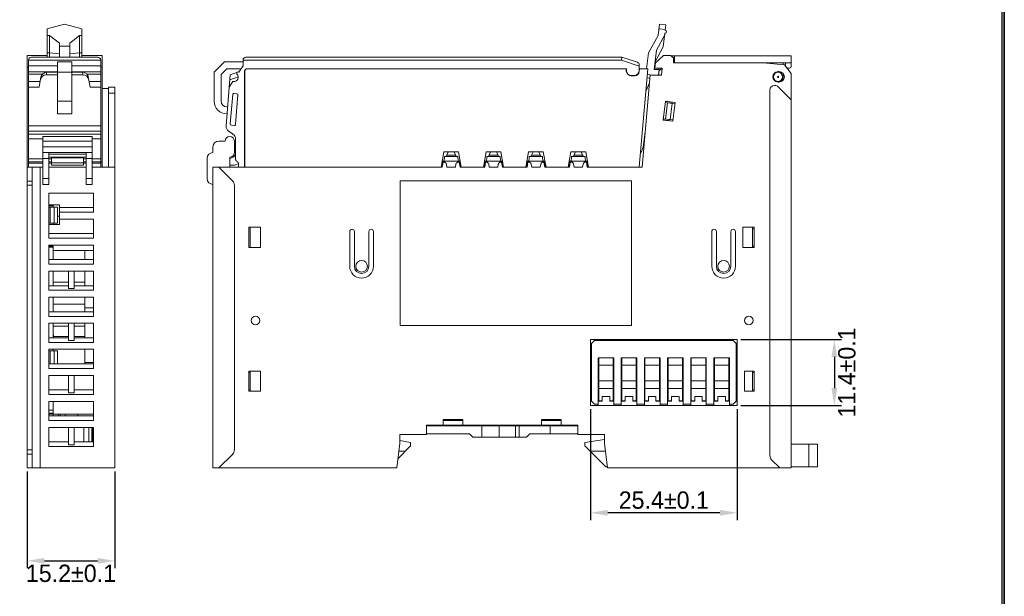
# Model space of a CAD drawing. Header units: inches. Extents: x 830 to 2908, y -1046 to 167.
# Tile 32 of 33: x 2734 to 2904, y -946 to -847. Entities that reach past the tile are written whole.
import ezdxf
from ezdxf.enums import TextEntityAlignment as Align

# ---------------------------------------------------------------- set-up
doc = ezdxf.new("R2010")
doc.units = ezdxf.units.IN
doc.header["$LTSCALE"] = 23.1
doc.header["$MEASUREMENT"] = 0
doc.header["$PDSIZE"] = -5
doc.layers.get('0').update_dxf_attribs({"lineweight": 18})
doc.layers.get('Defpoints').update_dxf_attribs({"lineweight": 18})
for name, color, linetype, lineweight in [('1_12_1_1', 7, 'Continuous', 18), ('1_13_1_1', 7, 'Continuous', 18), ('1_14_1_1', 7, 'Continuous', 18), ('1_15_1_1', 7, 'Continuous', 18), ('1_27', 7, 'Continuous', 18), ('1_41_1_1', 7, 'Continuous', 18), ('1_42_1_1', 7, 'Continuous', 18), ('1_43_1', 7, 'Continuous', 18), ('1_44_1_1', 7, 'Continuous', 18), ('1_4_1_3', 7, 'Continuous', 18), ('1_6', 7, 'Continuous', 18), ('细实线层', 7, 'Continuous', 18)]:
    doc.layers.add(name, color=color, linetype=linetype, lineweight=lineweight)
doc.styles.add('文字样式①', font='txt')
doc.styles.add('鸿蒙CAD', font='txt')
doc.dimstyles.new('标准样式（宋体）', dxfattribs={"dimtxt": 3, "dimasz": 3, "dimexe": 1.25, "dimexo": 0.625, "dimtad": 1, "dimtoh": 1, "dimdec": 8, "dimdsep": 46, "dimtxsty": '文字样式①', "dimcen": 0, "dimdle": 6, "dimadec": 0, "dimazin": 0, "dimtfac": 1, "dimtofl": 0, "dimtmove": 0, "dimatfit": 3, "dimfxl": 0, "dimtolj": 1, "dimarcsym": 0})

# ---------------------------------------------------------------- blocks, each defined once
blk = doc.blocks.new('*D20')
at = {"color": 0, "lineweight": -2}
for p, q in [((2832.21, -913.84), (2832.21, -933.01)), ((2857.61, -913.84), (2857.61, -933.01)), ((2854.61, -931.76), (2835.21, -931.76))]:
    blk.add_line(p, q, dxfattribs=at)
at = {"color": 0}
for points in [[(2835.21, -931.26), (2835.21, -932.26), (2832.21, -931.76)], [(2854.61, -932.26), (2854.61, -931.26), (2857.61, -931.76)]]:
    blk.add_solid(points, dxfattribs=at)
at = {"layer": 'Defpoints', "color": 0}
for p in [(2832.21, -913.21), (2857.61, -913.21), (2832.21, -931.76)]:
    blk.add_point(p, dxfattribs=at)
at = {"color": 0, "lineweight": 0, "insert": (2844.91, -929.59), "char_height": 3, "attachment_point": 5, "style": '鸿蒙CAD'}
blk.add_mtext('\\A1;25.4%%p0.1', dxfattribs=at)
blk = doc.blocks.new('*D23')
at = {"color": 0, "lineweight": -2}
for p, q in [((2858.24, -901.81), (2875.65, -901.81)), ((2874.4, -904.81), (2874.4, -910.21)), ((2858.24, -913.21), (2875.65, -913.21))]:
    blk.add_line(p, q, dxfattribs=at)
at = {"color": 0}
for points in [[(2874.9, -904.81), (2873.9, -904.81), (2874.4, -901.81)], [(2873.9, -910.21), (2874.9, -910.21), (2874.4, -913.21)]]:
    blk.add_solid(points, dxfattribs=at)
at = {"layer": 'Defpoints', "color": 0}
for p in [(2857.61, -901.81), (2857.61, -913.21), (2874.4, -913.21)]:
    blk.add_point(p, dxfattribs=at)
at = {"color": 0, "lineweight": 0, "insert": (2876.57, -907.51), "char_height": 3, "attachment_point": 5, "rotation": 90, "style": '鸿蒙CAD'}
blk.add_mtext('\\A1;11.4%%P0.1', dxfattribs=at)
blk = doc.blocks.new('*D51')
at = {"color": 0, "lineweight": -2}
for p, q in [((2734.81, -924.64), (2734.81, -941.32)), ((2750.01, -924.64), (2750.01, -941.32)), ((2737.81, -940.07), (2747.01, -940.07))]:
    blk.add_line(p, q, dxfattribs=at)
at = {"color": 0}
for points in [[(2737.81, -939.57), (2737.81, -940.57), (2734.81, -940.07)], [(2747.01, -940.57), (2747.01, -939.57), (2750.01, -940.07)]]:
    blk.add_solid(points, dxfattribs=at)
at = {"layer": 'Defpoints', "color": 0}
for p in [(2734.81, -924.01), (2750.01, -924.01), (2750.01, -940.07)]:
    blk.add_point(p, dxfattribs=at)
at = {"color": 0, "insert": (2742.41, -942.24), "char_height": 3, "attachment_point": 5, "style": '鸿蒙CAD'}
blk.add_mtext('\\A1;15.2%%P0.1', dxfattribs=at)
blk = doc.blocks.new('A3板框塑胶件')
at = {"layer": '细实线层'}
for p, q in [((2651.09, -673.38), (2651.09, -963.34)), ((2651.31, -673.15), (2651.31, -963.56)), ((2651.54, -672.93), (2651.54, -963.79))]:
    blk.add_line(p, q, dxfattribs=at)
at = {"layer": '细实线层', "style": '鸿蒙CAD'}
for tag, p in [('V1.0', (2234.95, -692.33)), ('张致远', (2524.51, -959.37)), ('张致远', (2541.55, -959.48)), ('夏鑫岩', (2557.1, -959.28)), ('夏鑫岩', (2573.61, -959.02))]:
    blk.add_attdef(tag, p, '', height=2.5, dxfattribs=at)
for tag, height, p in [('XXXE', 2.5, (2543.53, -937.42)), ('XXXC', 2.5, (2576.55, -937.42)), ('XXXA', 2.5, (2627.31, -937.42)), ('XXXG', 2.5, (2501.04, -944.42)), ('mm', 2.5, (2543.53, -944.42)), ('XXXD', 2.5, (2576.55, -944.42)), ('XXXB', 2.5, (2627.31, -944.42)), ('XXXK', 2, (2517.29, -945.44)), ('XXXM', 2.5, (2504.41, -961.3))]:
    blk.add_attdef(tag, text='', height=height, dxfattribs=at).set_placement(p, align=Align.CENTER)
blk.add_attdef('XXXJ', text='', height=2.5, dxfattribs=at).set_placement((2506.6, -950.4), align=Align.MIDDLE_RIGHT)

msp = doc.modelspace()

# ---------------------------------------------------------------- linework, layer by layer
at = {"color": 0, "linetype": 'Continuous', "lineweight": 0}
for p, q in [((2734.81, -924.01), (2734.81, -852.71)), ((2734.81, -852.71), (2738.31, -852.71)), ((2744.31, -852.71), (2747.81, -852.71)), ((2747.81, -872.01), (2747.81, -852.71)), ((2736.15, -853), (2737.15, -853)), ((2745.36, -853), (2746.89, -853)), ((2735.06, -854.72), (2734.81, -854.72)), ((2747.56, -854.72), (2747.81, -854.72)), ((2747.81, -858.41), (2748.91, -858.41)), ((2750.01, -858.21), (2748.91, -858.21)), ((2748.91, -872.01), (2748.91, -858.21)), ((2750.01, -859.21), (2748.91, -859.21)), ((2750.01, -858.21), (2750.01, -924.01)), ((2746.06, -866.71), (2737.56, -866.71)), ((2737.56, -875.01), (2737.56, -866.71)), ((2746.06, -867.51), (2737.56, -867.51)), ((2746.06, -875.01), (2746.06, -866.71)), ((2746.06, -868.51), (2737.56, -868.51)), ((2737.56, -869.51), (2746.06, -869.51)), ((2738.56, -875.01), (2738.56, -869.51)), ((2745.06, -869.8), (2738.56, -869.8)), ((2745.06, -875.01), (2745.06, -869.51)), ((2738.56, -870.51), (2737.56, -870.51)), ((2745.06, -870.31), (2738.56, -870.31)), ((2746.06, -870.51), (2745.06, -870.51)), ((2747.56, -871.16), (2747.81, -871.16)), ((2734.81, -872.01), (2737.56, -872.01)), ((2735.71, -872.01), (2735.71, -924.01)), ((2737.11, -872.01), (2737.11, -924.01)), ((2745.06, -872.01), (2738.56, -872.01)), ((2750.01, -872.01), (2746.06, -872.01)), ((2735.71, -874.42), (2734.81, -874.42)), ((2738.56, -874.01), (2737.56, -874.01)), ((2738.56, -875.01), (2737.56, -875.01)), ((2745.06, -874.01), (2746.06, -874.01)), ((2746.06, -875.01), (2745.06, -875.01)), ((2735.71, -875.13), (2734.81, -875.13)), ((2746.31, -876.51), (2738.61, -876.51)), ((2738.61, -884.31), (2738.61, -876.51)), ((2746.31, -876.51), (2746.31, -879.81)), ((2738.61, -878.51), (2740.41, -878.51)), ((2739.31, -878.71), (2738.61, -878.71)), ((2738.61, -878.91), (2740.11, -878.91)), ((2738.81, -878.91), (2738.81, -881.71)), ((2739.31, -878.91), (2739.31, -878.51)), ((2739.51, -878.91), (2739.51, -881.71)), ((2740.11, -878.91), (2740.11, -881.71)), ((2740.41, -881.91), (2740.41, -878.51)), ((2746.31, -879.01), (2740.41, -879.01)), ((2746.31, -879.81), (2740.41, -879.81)), ((2738.61, -881.71), (2740.11, -881.71)), ((2739.31, -881.71), (2739.31, -881.91)), ((2740.11, -880.51), (2740.41, -880.51)), ((2746.31, -881.01), (2740.41, -881.01)), ((2746.31, -881.01), (2746.31, -884.31)), ((2738.61, -881.91), (2740.41, -881.91)), ((2746.31, -883.51), (2738.61, -883.51)), ((2746.31, -884.31), (2738.61, -884.31)), ((2746.31, -885.51), (2738.61, -885.51)), ((2738.61, -888.81), (2738.61, -885.51)), ((2739.31, -885.66), (2738.61, -885.66)), ((2739.31, -885.86), (2738.61, -885.86)), ((2739.31, -886.41), (2739.31, -885.66)), ((2746.31, -886.41), (2739.31, -886.41)), ((2739.31, -886.41), (2739.31, -888.01)), ((2744.81, -888.01), (2744.81, -886.41)), ((2746.31, -888.81), (2746.31, -885.51)), ((2746.31, -888.01), (2738.61, -888.01)), ((2746.31, -888.81), (2738.61, -888.81)), ((2746.31, -890.01), (2738.61, -890.01)), ((2738.61, -893.31), (2738.61, -890.01)), ((2739.31, -890.01), (2739.31, -892.51)), ((2741.96, -893.01), (2741.96, -890.01)), ((2742.96, -890.01), (2742.96, -893.01)), ((2744.81, -892.51), (2744.81, -890.01)), ((2746.31, -893.31), (2746.31, -890.01)), ((2739.31, -891.91), (2741.96, -891.91)), ((2742.96, -891.91), (2744.81, -891.91)), ((2741.96, -892.51), (2738.61, -892.51)), ((2746.31, -893.31), (2738.61, -893.31)), ((2742.96, -893.01), (2741.96, -893.01)), ((2746.31, -892.51), (2742.96, -892.51)), ((2746.31, -894.51), (2738.61, -894.51)), ((2738.61, -897.81), (2738.61, -894.51)), ((2739.31, -894.51), (2739.31, -896.31)), ((2744.81, -897.01), (2744.81, -894.51)), ((2746.31, -897.81), (2746.31, -894.51)), ((2746.31, -897.01), (2738.61, -897.01)), ((2739.31, -895.71), (2744.81, -895.71)), ((2739.31, -897.01), (2739.31, -896.31)), ((2746.31, -896.31), (2744.81, -896.31)), ((2746.31, -897.81), (2738.61, -897.81)), ((2746.31, -899.01), (2738.61, -899.01)), ((2738.61, -902.31), (2738.61, -899.01)), ((2739.31, -901.51), (2739.31, -899.01)), ((2739.31, -899.51), (2741.96, -899.51)), ((2741.96, -902.01), (2741.96, -899.01)), ((2742.96, -899.01), (2742.96, -902.01)), ((2742.96, -899.51), (2744.81, -899.51)), ((2744.81, -901.51), (2744.81, -899.01)), ((2746.31, -902.31), (2746.31, -899.01)), ((2741.96, -901.51), (2738.61, -901.51)), ((2741.96, -901.31), (2739.41, -901.31)), ((2742.96, -902.01), (2741.96, -902.01)), ((2744.81, -901.31), (2742.96, -901.31)), ((2746.31, -901.51), (2742.96, -901.51)), ((2746.31, -902.31), (2738.61, -902.31)), ((2746.31, -903.51), (2738.61, -903.51)), ((2738.61, -906.81), (2738.61, -903.51)), ((2738.61, -903.76), (2740.11, -903.76)), ((2738.81, -903.76), (2738.81, -906.01)), ((2739.31, -903.76), (2739.31, -903.51)), ((2739.51, -903.76), (2739.51, -906.01)), ((2740.11, -903.76), (2740.11, -906.01)), ((2744.81, -906.01), (2744.81, -903.51)), ((2746.31, -906.81), (2746.31, -903.51)), ((2746.31, -906.01), (2738.61, -906.01)), ((2746.31, -906.81), (2738.61, -906.81)), ((2746.31, -905.76), (2744.81, -905.76)), ((2746.31, -908.01), (2738.61, -908.01)), ((2738.61, -911.31), (2738.61, -908.01)), ((2741.96, -911.01), (2741.96, -908.01)), ((2742.96, -908.01), (2742.96, -911.01)), ((2746.31, -911.31), (2746.31, -908.01)), ((2741.96, -910.51), (2738.61, -910.51)), ((2746.31, -910.51), (2742.96, -910.51)), ((2746.31, -911.31), (2738.61, -911.31)), ((2742.96, -911.01), (2741.96, -911.01)), ((2746.31, -912.51), (2738.61, -912.51)), ((2738.61, -915.81), (2738.61, -912.51)), ((2739.31, -914.02), (2738.61, -914.02)), ((2739.31, -915.01), (2739.31, -912.51)), ((2746.31, -915.81), (2746.31, -912.51)), ((2739.31, -914.52), (2738.61, -914.52)), ((2746.31, -914.71), (2738.61, -914.71)), ((2746.31, -915.01), (2738.61, -915.01)), ((2746.31, -915.81), (2738.61, -915.81)), ((2740.2, -914.71), (2740.2, -915.01)), ((2740.56, -915.01), (2740.56, -914.71)), ((2741.41, -915.01), (2741.41, -914.71)), ((2743.61, -915.01), (2743.61, -914.71)), ((2746.31, -917.01), (2738.61, -917.01)), ((2738.61, -920.31), (2738.61, -917.01)), ((2741.96, -920.01), (2741.96, -917.01)), ((2742.96, -917.01), (2742.96, -920.01)), ((2744.66, -917.01), (2744.66, -919.51)), ((2745.51, -917.01), (2745.51, -919.51)), ((2746.01, -919.51), (2746.01, -917.01)), ((2746.11, -917.01), (2746.11, -919.51)), ((2746.31, -920.31), (2746.31, -917.01)), ((2746.01, -918.61), (2746.11, -918.61)), ((2734.81, -920.9), (2735.71, -920.9)), ((2741.96, -919.51), (2738.61, -919.51)), ((2746.31, -920.31), (2738.61, -920.31)), ((2742.96, -920.01), (2741.96, -920.01)), ((2746.31, -919.51), (2742.96, -919.51)), ((2734.81, -921.61), (2735.71, -921.61)), ((2734.81, -924.01), (2750.01, -924.01))]:
    msp.add_line(p, q, dxfattribs=at)
at = {"color": 7, "linetype": 'Continuous', "lineweight": 0}
for p, q in [((2843.35, -854.12), (2844.88, -852.71)), ((2844.88, -852.71), (2846.09, -852.71)), ((2846.09, -852.71), (2846.59, -853.11)), ((2846.22, -852.81), (2866.96, -852.81)), ((2846.79, -852.81), (2846.79, -854.01)), ((2866.96, -854.61), (2866.96, -852.81)), ((2843.36, -854.91), (2843.47, -854.01)), ((2846.59, -854.01), (2846.59, -853.11)), ((2846.59, -854.01), (2866.96, -854.01)), ((2862.06, -854.01), (2865.76, -854.31)), ((2863.76, -854.01), (2863.76, -854.15)), ((2865.56, -854.01), (2865.56, -854.3)), ((2865.76, -854.31), (2866.96, -855.81)), ((2865.96, -854.01), (2865.96, -854.41)), ((2841.19, -872.01), (2842.58, -856.06)), ((2844.51, -856.11), (2842.58, -856.11)), ((2843.36, -854.91), (2844.65, -854.91)), ((2844.06, -855.13), (2844.06, -855.07)), ((2844.06, -856.1), (2844.06, -855.66)), ((2844.38, -856.1), (2844.06, -856.1)), ((2844.09, -855.37), (2844.65, -854.91)), ((2844.51, -856.11), (2844.65, -854.91)), ((2864.66, -855.51), (2864.86, -855.51)), ((2865.56, -855.87), (2865.56, -856.41)), ((2866.66, -854.91), (2866.46, -854.91)), ((2866.96, -855.81), (2866.96, -924.01)), ((2864.06, -857.91), (2864.13, -857.91)), ((2864.86, -857.31), (2864.66, -857.31)), ((2865.46, -857.08), (2865.46, -856.81)), ((2863.26, -858.71), (2863.26, -921.9)), ((2864.7, -858.15), (2866.96, -860.41)), ((2845.19, -860.62), (2844.8, -863.9)), ((2845.16, -860.87), (2846.84, -861.07)), ((2845.18, -860.67), (2846.87, -860.87)), ((2846.87, -860.82), (2845.19, -860.62)), ((2845.23, -863.7), (2845.55, -860.92)), ((2845.48, -860.66), (2845.48, -860.71)), ((2846.02, -863.79), (2846.35, -861.01)), ((2846.17, -860.79), (2846.15, -860.99)), ((2846.49, -864.1), (2846.87, -860.82)), ((2844.8, -863.9), (2846.49, -864.1)), ((2846.49, -864.05), (2844.81, -863.85)), ((2844.83, -863.65), (2846.52, -863.85)), ((2845.1, -863.89), (2845.1, -863.94)), ((2845.82, -863.77), (2845.8, -863.97)), ((2769.06, -867.51), (2767.96, -867.51)), ((2770.66, -869.51), (2770.66, -867.51)), ((2766.96, -868.51), (2766.96, -869.51)), ((2765.96, -870.51), (2765.96, -874.01)), ((2769.86, -872.01), (2769.86, -870.31)), ((2806.61, -872.01), (2806.76, -871.16)), ((2806.76, -871.16), (2806.92, -871.16)), ((2807.32, -871.49), (2807.41, -872.01)), ((2808.88, -872.01), (2808.97, -871.49)), ((2809.37, -871.16), (2809.53, -871.16)), ((2809.53, -871.16), (2809.68, -872.01)), ((2813.94, -872.01), (2814.09, -871.16)), ((2814.09, -871.16), (2814.25, -871.16)), ((2814.65, -871.49), (2814.74, -872.01)), ((2816.21, -872.01), (2816.3, -871.49)), ((2816.7, -871.16), (2816.86, -871.16)), ((2816.86, -871.16), (2817.01, -872.01)), ((2821.27, -872.01), (2821.42, -871.16)), ((2821.42, -871.16), (2821.58, -871.16)), ((2821.98, -871.49), (2822.07, -872.01)), ((2823.54, -872.01), (2823.63, -871.49)), ((2824.03, -871.16), (2824.19, -871.16)), ((2824.19, -871.16), (2824.34, -872.01)), ((2828.6, -872.01), (2828.75, -871.16)), ((2828.75, -871.16), (2828.91, -871.16)), ((2829.31, -871.49), (2829.4, -872.01)), ((2830.87, -872.01), (2830.96, -871.49)), ((2831.36, -871.16), (2831.52, -871.16)), ((2831.52, -871.16), (2831.67, -872.01)), ((2766.96, -872.01), (2766.96, -924.01)), ((2766.96, -872.01), (2806.61, -872.01)), ((2767.96, -872.01), (2770.37, -874.42)), ((2807.41, -872.01), (2808.88, -872.01)), ((2809.68, -872.01), (2813.94, -872.01)), ((2814.74, -872.01), (2816.21, -872.01)), ((2817.01, -872.01), (2821.27, -872.01)), ((2822.07, -872.01), (2823.54, -872.01)), ((2824.34, -872.01), (2828.6, -872.01)), ((2829.4, -872.01), (2830.87, -872.01)), ((2831.67, -872.01), (2841.19, -872.01)), ((2839.35, -874.41), (2799.35, -874.41)), ((2799.35, -874.41), (2799.35, -899.41)), ((2839.35, -899.41), (2839.35, -874.41)), ((2770.66, -920.9), (2770.66, -875.13)), ((2773.16, -885.91), (2773.16, -882.41)), ((2773.16, -882.41), (2775.16, -882.41)), ((2773.38, -882.41), (2773.38, -885.91)), ((2775.16, -882.41), (2775.16, -885.91)), ((2790.61, -883.16), (2790.61, -889.16)), ((2791.41, -889.16), (2791.41, -883.16)), ((2793.91, -883.16), (2793.91, -889.16)), ((2794.71, -889.16), (2794.71, -883.16)), ((2853.21, -883.16), (2853.21, -889.16)), ((2854.01, -889.16), (2854.01, -883.16)), ((2856.51, -883.16), (2856.51, -889.16)), ((2857.31, -889.16), (2857.31, -883.16)), ((2858.56, -882.41), (2860.56, -882.41)), ((2858.56, -885.91), (2858.56, -882.41)), ((2860.26, -885.91), (2860.26, -882.41)), ((2860.56, -882.66), (2860.26, -882.66)), ((2860.56, -882.41), (2860.56, -885.91)), ((2775.16, -885.91), (2773.16, -885.91)), ((2860.56, -885.91), (2858.56, -885.91)), ((2860.56, -885.66), (2860.26, -885.66)), ((2799.35, -899.41), (2839.35, -899.41)), ((2832.21, -901.81), (2857.61, -901.81)), ((2832.21, -913.21), (2832.21, -901.81)), ((2857.61, -901.81), (2857.61, -913.21)), ((2773.16, -907.26), (2775.16, -907.26)), ((2773.16, -910.76), (2773.16, -907.26)), ((2773.38, -907.26), (2773.38, -910.76)), ((2775.16, -907.26), (2775.16, -910.76)), ((2858.86, -907.26), (2860.56, -907.26)), ((2858.86, -910.76), (2858.86, -907.26)), ((2860.26, -910.76), (2860.26, -907.26)), ((2860.56, -907.26), (2860.56, -910.76)), ((2773.16, -907.51), (2773.38, -907.51)), ((2860.56, -907.51), (2860.26, -907.51)), ((2773.16, -910.51), (2773.38, -910.51)), ((2775.16, -910.76), (2773.16, -910.76)), ((2860.56, -910.76), (2858.86, -910.76)), ((2860.56, -910.51), (2860.26, -910.51)), ((2857.61, -913.21), (2832.21, -913.21)), ((2810.16, -915.61), (2806.76, -915.61)), ((2806.76, -915.61), (2806.76, -916.61)), ((2810.16, -915.81), (2806.76, -915.81)), ((2806.96, -915.61), (2806.96, -915.81)), ((2809.96, -915.61), (2809.96, -915.81)), ((2810.16, -916.61), (2810.16, -915.61)), ((2827.16, -915.61), (2823.76, -915.61)), ((2823.76, -915.61), (2823.76, -916.61)), ((2827.16, -915.81), (2823.76, -915.81)), ((2823.96, -915.61), (2823.96, -915.81)), ((2826.96, -915.61), (2826.96, -915.81)), ((2827.16, -916.61), (2827.16, -915.61)), ((2803.86, -916.61), (2830.06, -916.61)), ((2803.86, -918.21), (2803.86, -916.61)), ((2830.06, -916.71), (2803.86, -916.71)), ((2813.47, -918.71), (2813.47, -916.71)), ((2815.81, -916.61), (2815.81, -916.71)), ((2816.44, -918.71), (2816.44, -916.71)), ((2817.81, -916.61), (2817.81, -916.71)), ((2819.29, -918.71), (2819.29, -916.71)), ((2819.92, -916.71), (2819.92, -918.71)), ((2825.26, -916.71), (2825.26, -918.11)), ((2830.06, -916.61), (2830.06, -918.21)), ((2803.86, -918.21), (2799.26, -918.21)), ((2799.26, -919.71), (2799.26, -918.21)), ((2799.26, -919.29), (2801.11, -919.61)), ((2811.31, -918.11), (2803.86, -918.11)), ((2811.91, -918.71), (2811.31, -918.11)), ((2811.91, -918.71), (2819.29, -918.71)), ((2819.29, -918.71), (2821.16, -918.71)), ((2821.76, -918.11), (2821.16, -918.71)), ((2830.06, -918.11), (2821.76, -918.11)), ((2834.66, -918.21), (2830.06, -918.21)), ((2831.26, -919.61), (2834.66, -919.08)), ((2834.66, -919.71), (2834.66, -918.21)), ((2799.26, -919.71), (2798.76, -924.01)), ((2801.11, -920.21), (2798.96, -922.37)), ((2801.11, -920.21), (2801.11, -919.61)), ((2831.26, -920.21), (2831.26, -919.61)), ((2834.86, -923.81), (2831.26, -920.21)), ((2835.16, -924.01), (2834.66, -919.71)), ((2866.96, -919.91), (2871.46, -919.91)), ((2869.96, -919.91), (2869.96, -923.81)), ((2871.46, -923.81), (2871.46, -919.91)), ((2770.37, -921.61), (2767.96, -924.01)), ((2800.21, -921.11), (2799.1, -921.11)), ((2832.16, -921.11), (2834.83, -921.11)), ((2864.96, -924.01), (2863.56, -922.61)), ((2766.96, -924.01), (2798.76, -924.01)), ((2835.14, -923.81), (2834.86, -923.81)), ((2835.16, -924.01), (2866.96, -924.01)), ((2866.96, -923.81), (2871.46, -923.81))]:
    msp.add_line(p, q, dxfattribs=at)
for centre, radius in [((2864.66, -856.41), 0.8), ((2864.66, -856.41), 0.1), ((2792.66, -889.16), 1), ((2855.26, -889.16), 1), ((2774.31, -898.51), 0.75), ((2859.61, -898.51), 0.75)]:
    msp.add_circle(centre, radius, dxfattribs=at)
for centre, radius, start, end in [((2866.46, -854.41), 0.5, 180, 205.8295), ((2844.36, -855.07), 0.3, 147.5389, 180), ((2864.66, -856.41), 0.9, 90, 270), ((2864.86, -856.41), 0.9, 270, 90), ((2866.46, -854.41), 0.5, 231.1485, 270), ((2866.66, -854.61), 0.3, 270, 0), ((2864.06, -858.71), 0.8, 90, 180), ((2864.13, -858.71), 0.8, 45, 90), ((2864.66, -856.41), 0.9, 282.6889, 0), ((2767.96, -868.51), 1, 90, 180), ((2769.86, -867.51), 0.8, 0, 180), ((2766.96, -870.51), 1, 90, 180), ((2769.86, -869.51), 0.8, 270, 0), ((2806.92, -871.56), 0.4, 10.0761, 90), ((2809.37, -871.56), 0.4, 90, 169.9239), ((2814.25, -871.56), 0.4, 10.0761, 90), ((2816.7, -871.56), 0.4, 90, 169.9239), ((2821.58, -871.56), 0.4, 10.0761, 90), ((2824.03, -871.56), 0.4, 90, 169.9239), ((2828.91, -871.56), 0.4, 10.0761, 90), ((2831.36, -871.56), 0.4, 90, 169.9239), ((2766.96, -874.01), 1, 180, 270), ((2769.66, -875.13), 1, 0, 45), ((2791.01, -883.16), 0.4, 0, 180), ((2794.31, -883.16), 0.4, 0, 180), ((2853.61, -883.16), 0.4, 0, 180), ((2856.91, -883.16), 0.4, 0, 180), ((2792.66, -889.16), 2.05, 180, 0), ((2792.66, -889.16), 1.25, 180, 0), ((2855.26, -889.16), 2.05, 180, 0), ((2855.26, -889.16), 1.25, 180, 0), ((2769.66, -920.9), 1, 315, 0), ((2864.26, -921.9), 1, 180, 225)]:
    msp.add_arc(centre, radius, start, end, dxfattribs=at)
at = {"layer": '1_12_1_1', "color": 7, "linetype": 'Continuous', "lineweight": 0}
for p, q in [((2841.66, -904.98), (2841.66, -912.46)), ((2844.16, -912.46), (2844.16, -904.98)), ((2841.66, -906.98), (2841.56, -906.98)), ((2841.66, -907), (2841.56, -907)), ((2844.16, -906.22), (2841.66, -906.22)), ((2844.26, -906.98), (2844.16, -906.98)), ((2844.26, -907), (2844.16, -907)), ((2841.66, -908.93), (2844.16, -908.93)), ((2841.56, -910.68), (2841.66, -910.68)), ((2844.16, -910.28), (2841.66, -910.28)), ((2844.16, -910.68), (2844.26, -910.68)), ((2841.66, -911.16), (2841.56, -911.16)), ((2841.66, -911.86), (2841.56, -911.86)), ((2841.66, -912.4), (2842.26, -912.4)), ((2842.26, -912.46), (2841.66, -912.46)), ((2843.56, -911.64), (2842.26, -911.64)), ((2842.26, -912.46), (2842.26, -911.64)), ((2843.56, -911.64), (2843.56, -912.46)), ((2843.56, -912.4), (2844.16, -912.4)), ((2844.16, -912.46), (2843.56, -912.46)), ((2844.26, -911.16), (2844.16, -911.16)), ((2844.26, -911.86), (2844.16, -911.86))]:
    msp.add_line(p, q, dxfattribs=at)
at = {"layer": '1_13_1_1', "color": 7, "linetype": 'Continuous', "lineweight": 0}
for p, q in [((2833.66, -904.98), (2833.66, -912.46)), ((2836.16, -912.46), (2836.16, -904.98)), ((2833.66, -906.98), (2833.56, -906.98)), ((2833.66, -907), (2833.56, -907)), ((2836.16, -906.22), (2833.66, -906.22)), ((2836.26, -906.98), (2836.16, -906.98)), ((2836.26, -907), (2836.16, -907)), ((2833.66, -908.93), (2836.16, -908.93)), ((2833.56, -910.68), (2833.66, -910.68)), ((2836.16, -910.28), (2833.66, -910.28)), ((2836.16, -910.68), (2836.26, -910.68)), ((2833.66, -911.16), (2833.56, -911.16)), ((2833.66, -911.86), (2833.56, -911.86)), ((2833.66, -912.4), (2834.26, -912.4)), ((2834.26, -912.46), (2833.66, -912.46)), ((2835.56, -911.64), (2834.26, -911.64)), ((2834.26, -912.46), (2834.26, -911.64)), ((2835.56, -911.64), (2835.56, -912.46)), ((2835.56, -912.4), (2836.16, -912.4)), ((2836.16, -912.46), (2835.56, -912.46)), ((2836.26, -911.16), (2836.16, -911.16)), ((2836.26, -911.86), (2836.16, -911.86))]:
    msp.add_line(p, q, dxfattribs=at)
at = {"layer": '1_14_1_1', "color": 7, "linetype": 'Continuous', "lineweight": 0}
for p, q in [((2853.66, -904.98), (2853.66, -912.46)), ((2856.16, -912.46), (2856.16, -904.98)), ((2853.66, -906.98), (2853.56, -906.98)), ((2853.66, -907), (2853.56, -907)), ((2856.16, -906.22), (2853.66, -906.22)), ((2856.26, -906.98), (2856.16, -906.98)), ((2856.26, -907), (2856.16, -907)), ((2853.66, -908.93), (2856.16, -908.93)), ((2853.56, -910.68), (2853.66, -910.68)), ((2856.16, -910.28), (2853.66, -910.28)), ((2856.16, -910.68), (2856.26, -910.68)), ((2853.66, -911.16), (2853.56, -911.16)), ((2853.66, -911.86), (2853.56, -911.86)), ((2853.66, -912.4), (2854.26, -912.4)), ((2854.26, -912.46), (2853.66, -912.46)), ((2855.56, -911.64), (2854.26, -911.64)), ((2854.26, -912.46), (2854.26, -911.64)), ((2855.56, -911.64), (2855.56, -912.46)), ((2855.56, -912.4), (2856.16, -912.4)), ((2856.16, -912.46), (2855.56, -912.46)), ((2856.26, -911.16), (2856.16, -911.16)), ((2856.26, -911.86), (2856.16, -911.86))]:
    msp.add_line(p, q, dxfattribs=at)
at = {"layer": '1_15_1_1', "color": 7, "linetype": 'Continuous', "lineweight": 0}
for p, q in [((2832.41, -902.48), (2832.91, -901.98)), ((2856.91, -901.98), (2832.91, -901.98)), ((2856.91, -901.98), (2857.41, -902.48)), ((2832.41, -902.48), (2832.41, -912.48)), ((2857.41, -912.48), (2857.41, -902.48)), ((2836.26, -904.98), (2833.56, -904.98)), ((2833.56, -913.21), (2833.56, -904.98)), ((2836.26, -913.21), (2836.26, -904.98)), ((2840.26, -904.98), (2837.56, -904.98)), ((2837.56, -913.21), (2837.56, -904.98)), ((2840.26, -904.98), (2840.26, -913.21)), ((2844.26, -904.98), (2841.56, -904.98)), ((2841.56, -913.21), (2841.56, -904.98)), ((2844.26, -904.98), (2844.26, -913.21)), ((2848.26, -904.98), (2845.56, -904.98)), ((2845.56, -913.21), (2845.56, -904.98)), ((2848.26, -904.98), (2848.26, -913.21)), ((2852.26, -904.98), (2849.56, -904.98)), ((2849.56, -913.21), (2849.56, -904.98)), ((2852.26, -904.98), (2852.26, -913.21)), ((2856.26, -904.98), (2853.56, -904.98)), ((2853.56, -913.21), (2853.56, -904.98)), ((2856.26, -913.21), (2856.26, -904.98)), ((2832.91, -912.98), (2832.41, -912.48)), ((2857.41, -912.48), (2856.91, -912.98)), ((2832.91, -912.98), (2833.56, -912.98)), ((2836.26, -912.98), (2837.56, -912.98)), ((2840.26, -912.98), (2841.56, -912.98)), ((2844.26, -912.98), (2845.56, -912.98)), ((2848.26, -912.98), (2849.56, -912.98)), ((2852.26, -912.98), (2853.56, -912.98)), ((2856.26, -912.98), (2856.91, -912.98))]:
    msp.add_line(p, q, dxfattribs=at)
at = {"layer": '1_27', "color": 7, "linetype": 'Continuous', "lineweight": 0}
for p, q in [((2772.49, -855.41), (2772.49, -872.01)), ((2838.43, -855.01), (2772.89, -855.01)), ((2838.43, -855.41), (2838.43, -855.01)), ((2839.88, -856.21), (2839.23, -856.21)), ((2840.68, -855.49), (2840.72, -855.01)), ((2842.17, -855.01), (2840.68, -872.01)), ((2842.17, -855.01), (2840.72, -855.01)), ((2806.86, -869.36), (2806.39, -872.01)), ((2806.86, -869.36), (2809.42, -869.36)), ((2807.58, -869.5), (2807.34, -870.05)), ((2808.94, -870.05), (2808.7, -869.5)), ((2809.89, -872.01), (2809.42, -869.36)), ((2814.19, -869.36), (2813.72, -872.01)), ((2814.19, -869.36), (2816.75, -869.36)), ((2814.91, -869.5), (2814.67, -870.05)), ((2816.27, -870.05), (2816.03, -869.5)), ((2817.22, -872.01), (2816.75, -869.36)), ((2821.52, -869.36), (2821.05, -872.01)), ((2821.52, -869.36), (2824.08, -869.36)), ((2822.24, -869.5), (2822, -870.05)), ((2823.6, -870.05), (2823.36, -869.5)), ((2824.55, -872.01), (2824.08, -869.36)), ((2828.85, -869.36), (2828.38, -872.01)), ((2828.85, -869.36), (2831.41, -869.36)), ((2829.57, -869.5), (2829.33, -870.05)), ((2830.93, -870.05), (2830.69, -869.5)), ((2831.88, -872.01), (2831.41, -869.36)), ((2806.63, -871.01), (2806.46, -872.01)), ((2806.63, -871.01), (2809.65, -871.01)), ((2806.99, -870.41), (2806.9, -871.01)), ((2806.99, -870.16), (2809.3, -870.16)), ((2806.99, -870.41), (2806.99, -870.16)), ((2807.38, -869.96), (2808.91, -869.96)), ((2809.3, -870.16), (2809.3, -870.41)), ((2809.39, -871.01), (2809.3, -870.41)), ((2809.83, -872.01), (2809.65, -871.01)), ((2813.96, -871.01), (2813.79, -872.01)), ((2813.96, -871.01), (2816.98, -871.01)), ((2814.32, -870.41), (2814.23, -871.01)), ((2814.32, -870.16), (2816.63, -870.16)), ((2814.32, -870.41), (2814.32, -870.16)), ((2814.71, -869.96), (2816.24, -869.96)), ((2816.63, -870.16), (2816.63, -870.41)), ((2816.72, -871.01), (2816.63, -870.41)), ((2817.16, -872.01), (2816.98, -871.01)), ((2821.29, -871.01), (2821.12, -872.01)), ((2821.29, -871.01), (2824.31, -871.01)), ((2821.65, -870.41), (2821.56, -871.01)), ((2821.65, -870.16), (2823.96, -870.16)), ((2821.65, -870.41), (2821.65, -870.16)), ((2822.04, -869.96), (2823.57, -869.96)), ((2823.96, -870.16), (2823.96, -870.41)), ((2824.05, -871.01), (2823.96, -870.41)), ((2824.49, -872.01), (2824.31, -871.01)), ((2828.62, -871.01), (2828.45, -872.01)), ((2828.62, -871.01), (2831.64, -871.01)), ((2828.98, -870.41), (2828.89, -871.01)), ((2828.98, -870.16), (2831.29, -870.16)), ((2828.98, -870.41), (2828.98, -870.16)), ((2829.37, -869.96), (2830.9, -869.96)), ((2831.29, -870.16), (2831.29, -870.41)), ((2831.38, -871.01), (2831.29, -870.41)), ((2831.82, -872.01), (2831.64, -871.01))]:
    msp.add_line(p, q, dxfattribs=at)
for centre, radius, start, end in [((2772.89, -855.41), 0.4, 90.0355, 179.9978), ((2839.23, -855.41), 0.8, 180, 270), ((2839.88, -855.41), 0.8, 270, 354.6376)]:
    msp.add_arc(centre, radius, start, end, dxfattribs=at)
for points, knots in [([(2807.61, -869.36), (2807.61, -869.37), (2807.61, -869.41), (2807.6, -869.45), (2807.59, -869.49), (2807.58, -869.5)], [0, 0, 0, 0, 0.205439, 0.841469, 1, 1, 1, 1]), ([(2808.7, -869.5), (2808.69, -869.47), (2808.68, -869.42), (2808.68, -869.38), (2808.68, -869.36)], [0, 0, 0, 0, 0.520089, 1, 1, 1, 1]), ([(2814.94, -869.36), (2814.94, -869.37), (2814.94, -869.41), (2814.93, -869.45), (2814.92, -869.49), (2814.91, -869.5)], [0, 0, 0, 0, 0.205439, 0.841469, 1, 1, 1, 1]), ([(2816.03, -869.5), (2816.02, -869.47), (2816.01, -869.42), (2816.01, -869.38), (2816.01, -869.36)], [0, 0, 0, 0, 0.520089, 1, 1, 1, 1]), ([(2822.27, -869.36), (2822.27, -869.37), (2822.27, -869.41), (2822.26, -869.45), (2822.25, -869.49), (2822.24, -869.5)], [0, 0, 0, 0, 0.205439, 0.841469, 1, 1, 1, 1]), ([(2823.36, -869.5), (2823.35, -869.47), (2823.34, -869.42), (2823.34, -869.38), (2823.34, -869.36)], [0, 0, 0, 0, 0.520089, 1, 1, 1, 1]), ([(2829.6, -869.36), (2829.6, -869.37), (2829.6, -869.41), (2829.59, -869.45), (2829.58, -869.49), (2829.57, -869.5)], [0, 0, 0, 0, 0.205439, 0.841469, 1, 1, 1, 1]), ([(2830.69, -869.5), (2830.68, -869.47), (2830.67, -869.42), (2830.67, -869.38), (2830.67, -869.36)], [0, 0, 0, 0, 0.520089, 1, 1, 1, 1]), ([(2807.34, -870.05), (2807.34, -870.07), (2807.32, -870.1), (2807.26, -870.15), (2807.21, -870.16), (2807.18, -870.16)], [0, 0, 0, 0, 0.287497, 0.677266, 1, 1, 1, 1]), ([(2809.1, -870.16), (2809.1, -870.16), (2809.06, -870.16), (2809, -870.14), (2808.96, -870.09), (2808.95, -870.06), (2808.94, -870.05)], [0, 0, 0, 0, 0.072898, 0.481379, 0.889861, 1, 1, 1, 1]), ([(2814.67, -870.05), (2814.67, -870.07), (2814.65, -870.1), (2814.59, -870.15), (2814.54, -870.16), (2814.51, -870.16)], [0, 0, 0, 0, 0.287497, 0.677266, 1, 1, 1, 1]), ([(2816.43, -870.16), (2816.43, -870.16), (2816.39, -870.16), (2816.33, -870.14), (2816.29, -870.09), (2816.28, -870.06), (2816.27, -870.05)], [0, 0, 0, 0, 0.072898, 0.481379, 0.889861, 1, 1, 1, 1]), ([(2822, -870.05), (2822, -870.07), (2821.98, -870.1), (2821.92, -870.15), (2821.87, -870.16), (2821.84, -870.16)], [0, 0, 0, 0, 0.287497, 0.677266, 1, 1, 1, 1]), ([(2823.76, -870.16), (2823.76, -870.16), (2823.72, -870.16), (2823.66, -870.14), (2823.62, -870.09), (2823.61, -870.06), (2823.6, -870.05)], [0, 0, 0, 0, 0.072898, 0.481379, 0.889861, 1, 1, 1, 1]), ([(2829.33, -870.05), (2829.33, -870.07), (2829.31, -870.1), (2829.25, -870.15), (2829.2, -870.16), (2829.17, -870.16)], [0, 0, 0, 0, 0.287497, 0.677266, 1, 1, 1, 1]), ([(2831.09, -870.16), (2831.09, -870.16), (2831.05, -870.16), (2830.99, -870.14), (2830.95, -870.09), (2830.94, -870.06), (2830.93, -870.05)], [0, 0, 0, 0, 0.072898, 0.481379, 0.889861, 1, 1, 1, 1])]:
    msp.add_open_spline(points, degree=3, knots=knots, dxfattribs=at)
at = {"layer": '1_41_1_1', "color": 7, "linetype": 'Continuous', "lineweight": 0}
for p, q in [((2833.66, -910.98), (2833.56, -910.98)), ((2836.26, -911.98), (2836.16, -911.98)), ((2837.66, -911.98), (2837.56, -911.98)), ((2840.26, -911.98), (2840.16, -911.98)), ((2841.66, -911.98), (2841.56, -911.98)), ((2844.26, -911.98), (2844.16, -911.98)), ((2845.66, -911.98), (2845.56, -911.98)), ((2848.26, -911.98), (2848.16, -911.98)), ((2849.66, -911.98), (2849.56, -911.98)), ((2852.26, -911.98), (2852.16, -911.98)), ((2853.66, -911.98), (2853.56, -911.98)), ((2856.26, -910.98), (2856.16, -910.98))]:
    msp.add_line(p, q, dxfattribs=at)
at = {"layer": '1_42_1_1', "color": 7, "linetype": 'Continuous', "lineweight": 0}
for p, q in [((2845.66, -904.98), (2845.66, -912.46)), ((2848.16, -912.46), (2848.16, -904.98)), ((2845.66, -906.98), (2845.56, -906.98)), ((2845.66, -907), (2845.56, -907)), ((2848.16, -906.22), (2845.66, -906.22)), ((2848.26, -906.98), (2848.16, -906.98)), ((2848.26, -907), (2848.16, -907)), ((2845.66, -908.93), (2848.16, -908.93)), ((2845.56, -910.68), (2845.66, -910.68)), ((2848.16, -910.28), (2845.66, -910.28)), ((2848.16, -910.68), (2848.26, -910.68)), ((2845.66, -911.16), (2845.56, -911.16)), ((2845.66, -911.86), (2845.56, -911.86)), ((2845.66, -912.4), (2846.26, -912.4)), ((2846.26, -912.46), (2845.66, -912.46)), ((2847.56, -911.64), (2846.26, -911.64)), ((2846.26, -912.46), (2846.26, -911.64)), ((2847.56, -911.64), (2847.56, -912.46)), ((2847.56, -912.4), (2848.16, -912.4)), ((2848.16, -912.46), (2847.56, -912.46)), ((2848.26, -911.16), (2848.16, -911.16)), ((2848.26, -911.86), (2848.16, -911.86))]:
    msp.add_line(p, q, dxfattribs=at)
at = {"layer": '1_43_1', "color": 7, "linetype": 'Continuous', "lineweight": 0}
for p, q in [((2837.66, -904.98), (2837.66, -912.46)), ((2840.16, -912.46), (2840.16, -904.98)), ((2837.66, -906.98), (2837.56, -906.98)), ((2837.66, -907), (2837.56, -907)), ((2840.16, -906.22), (2837.66, -906.22)), ((2840.26, -906.98), (2840.16, -906.98)), ((2840.26, -907), (2840.16, -907)), ((2837.66, -908.93), (2840.16, -908.93)), ((2837.56, -910.68), (2837.66, -910.68)), ((2840.16, -910.28), (2837.66, -910.28)), ((2840.16, -910.68), (2840.26, -910.68)), ((2837.66, -911.16), (2837.56, -911.16)), ((2837.66, -911.86), (2837.56, -911.86)), ((2837.66, -912.4), (2838.26, -912.4)), ((2838.26, -912.46), (2837.66, -912.46)), ((2839.56, -911.64), (2838.26, -911.64)), ((2838.26, -912.46), (2838.26, -911.64)), ((2839.56, -911.64), (2839.56, -912.46)), ((2839.56, -912.4), (2840.16, -912.4)), ((2840.16, -912.46), (2839.56, -912.46)), ((2840.26, -911.16), (2840.16, -911.16)), ((2840.26, -911.86), (2840.16, -911.86))]:
    msp.add_line(p, q, dxfattribs=at)
at = {"layer": '1_44_1_1', "color": 7, "linetype": 'Continuous', "lineweight": 0}
for p, q in [((2849.66, -904.98), (2849.66, -912.46)), ((2852.16, -912.46), (2852.16, -904.98)), ((2849.66, -906.98), (2849.56, -906.98)), ((2849.66, -907), (2849.56, -907)), ((2852.16, -906.22), (2849.66, -906.22)), ((2852.26, -906.98), (2852.16, -906.98)), ((2852.26, -907), (2852.16, -907)), ((2849.66, -908.93), (2852.16, -908.93)), ((2849.56, -910.68), (2849.66, -910.68)), ((2852.16, -910.28), (2849.66, -910.28)), ((2852.16, -910.68), (2852.26, -910.68)), ((2849.66, -911.16), (2849.56, -911.16)), ((2849.66, -911.86), (2849.56, -911.86)), ((2849.66, -912.4), (2850.26, -912.4)), ((2850.26, -912.46), (2849.66, -912.46)), ((2851.56, -911.64), (2850.26, -911.64)), ((2850.26, -912.46), (2850.26, -911.64)), ((2851.56, -911.64), (2851.56, -912.46)), ((2851.56, -912.4), (2852.16, -912.4)), ((2852.16, -912.46), (2851.56, -912.46)), ((2852.26, -911.16), (2852.16, -911.16)), ((2852.26, -911.86), (2852.16, -911.86))]:
    msp.add_line(p, q, dxfattribs=at)
at = {"layer": '1_4_1_3', "color": 0, "linetype": 'Continuous', "lineweight": 0}
for p, q in [((2739.31, -901.01), (2739.41, -901.01)), ((2739.41, -901.01), (2739.41, -901.51))]:
    msp.add_line(p, q, dxfattribs=at)
at = {"layer": '1_6', "color": 0, "linetype": 'Continuous', "lineweight": 0}
for p, q in [((2741.31, -847.29), (2738.31, -848.09)), ((2744.31, -848.09), (2741.31, -847.29)), ((2738.31, -848.09), (2738.31, -853.01)), ((2738.71, -849.28), (2738.31, -849.28)), ((2738.71, -853.01), (2738.71, -849.28)), ((2740.41, -850.6), (2738.71, -849.28)), ((2743.91, -849.28), (2742.21, -850.6)), ((2743.91, -849.28), (2743.91, -853.01)), ((2744.31, -849.28), (2743.91, -849.28)), ((2744.31, -853.01), (2744.31, -848.09)), ((2740.41, -853.01), (2740.41, -850.6)), ((2740.41, -851.13), (2742.21, -851.13)), ((2742.21, -850.6), (2742.21, -853.01)), ((2738.71, -852.29), (2738.31, -852.29)), ((2740.41, -852.45), (2738.71, -852.29)), ((2743.91, -852.29), (2742.21, -852.45)), ((2744.31, -852.29), (2743.91, -852.29)), ((2735.06, -872.01), (2735.06, -853.51)), ((2747.56, -853.51), (2735.06, -853.51)), ((2735.06, -854.51), (2740.06, -854.51)), ((2735.56, -853.01), (2747.06, -853.01)), ((2740.06, -862.81), (2740.06, -853.81)), ((2740.06, -853.81), (2742.56, -853.81)), ((2742.56, -862.81), (2742.56, -853.81)), ((2742.56, -854.51), (2747.56, -854.51)), ((2747.56, -857.2), (2747.56, -853.51)), ((2735.06, -855.57), (2740.06, -855.57)), ((2737.51, -855.93), (2735.06, -855.93)), ((2738.14, -856.04), (2738.22, -855.58)), ((2740.06, -856.04), (2738.14, -856.04)), ((2740.06, -855.58), (2738.22, -855.58)), ((2740.06, -855.61), (2742.56, -855.61)), ((2742.56, -855.57), (2747.56, -855.57)), ((2744.4, -855.58), (2742.56, -855.58)), ((2744.48, -856.04), (2742.56, -856.04)), ((2744.4, -855.58), (2744.48, -856.04)), ((2747.56, -855.93), (2745.1, -855.93)), ((2737.08, -857.23), (2735.06, -857.23)), ((2737.22, -856.44), (2736.91, -858.2)), ((2745.71, -858.2), (2745.4, -856.44)), ((2747.56, -857.23), (2745.54, -857.23)), ((2747.56, -872.01), (2747.56, -857.23)), ((2736.91, -858.2), (2735.06, -858.2)), ((2747.56, -858.2), (2745.71, -858.2)), ((2740.06, -860.61), (2742.56, -860.61)), ((2742.56, -862.81), (2740.06, -862.81)), ((2735.06, -864.89), (2747.56, -864.89)), ((2747.56, -865.8), (2735.06, -865.8)), ((2735.06, -866.31), (2747.56, -866.31)), ((2737.56, -867.14), (2735.06, -867.14)), ((2747.56, -867.14), (2746.06, -867.14)), ((2735.06, -870.61), (2737.56, -870.61)), ((2735.06, -871.08), (2737.56, -871.08)), ((2737.56, -871.36), (2735.06, -871.36)), ((2738.56, -870.61), (2739.06, -870.61)), ((2738.56, -871.08), (2739.06, -871.08)), ((2739.06, -871.36), (2738.56, -871.36)), ((2739.06, -870.31), (2739.06, -871.69)), ((2739.06, -870.41), (2744.56, -870.41)), ((2739.06, -871.27), (2744.56, -871.27)), ((2744.56, -871.69), (2744.56, -870.31)), ((2744.56, -870.61), (2745.06, -870.61)), ((2744.56, -871.08), (2745.06, -871.08)), ((2745.06, -871.36), (2744.56, -871.36)), ((2746.06, -870.61), (2747.56, -870.61)), ((2746.06, -871.08), (2747.56, -871.08)), ((2747.56, -871.36), (2746.06, -871.36)), ((2739.06, -871.69), (2744.56, -871.69))]:
    msp.add_line(p, q, dxfattribs=at)
at = {"layer": '1_6', "color": 7, "linetype": 'Continuous', "lineweight": 0}
for p, q in [((2843.95, -849.28), (2844.19, -847.29)), ((2844.19, -847.29), (2845.28, -847.43)), ((2845.17, -848.37), (2845.28, -847.43)), ((2842.27, -852.29), (2843.95, -849.28)), ((2845.07, -849.16), (2843.64, -851.81)), ((2845.18, -848.22), (2844.09, -848.09)), ((2844.82, -851.2), (2845.11, -848.86)), ((2843.39, -853.84), (2844.82, -851.2)), ((2841.93, -855.01), (2842.27, -852.29)), ((2843.64, -851.81), (2843.23, -855.13)), ((2767.16, -855.61), (2768.96, -853.81)), ((2768.96, -853.81), (2772.16, -853.81)), ((2771.45, -855.61), (2772.16, -854.51)), ((2772.16, -853.51), (2772.16, -854.51)), ((2837.6, -853.51), (2772.16, -853.51)), ((2772.66, -853.01), (2837.68, -853.01)), ((2837.6, -853.51), (2837.68, -853.01)), ((2837.6, -853.51), (2840.68, -854.54)), ((2837.68, -853.01), (2840.34, -853.9)), ((2840.68, -854.85), (2840.68, -854.37)), ((2767.16, -855.61), (2767.16, -860.61)), ((2769.36, -855.01), (2768.36, -856.01)), ((2768.36, -860.61), (2768.36, -856.01)), ((2769.24, -864.89), (2769.96, -856.04)), ((2769.36, -855.01), (2771.83, -855.01)), ((2771.23, -855.58), (2769.96, -856.04)), ((2772.43, -855.4), (2772.42, -855.51)), ((2772.42, -872.01), (2772.42, -855.51)), ((2772.42, -856.01), (2772.49, -856.01)), ((2772.46, -855.31), (2772.43, -855.4)), ((2772.88, -855.01), (2838.48, -855.01)), ((2838.48, -855.01), (2838.48, -855.36)), ((2838.97, -856.16), (2839.84, -856.16)), ((2840.63, -855.43), (2840.61, -855.74)), ((2840.68, -854.85), (2840.63, -855.44)), ((2842.96, -856.11), (2842.09, -856)), ((2844.12, -855.13), (2843.23, -855.13)), ((2844.12, -855.13), (2844.01, -856.11)), ((2769.78, -858.2), (2770.41, -857.23)), ((2769.88, -856.95), (2771.33, -856.44)), ((2841.84, -858.77), (2842.46, -857.46)), ((2842.03, -856.6), (2842.39, -856.64)), ((2770.37, -859.46), (2769.96, -864.54)), ((2771.11, -859.33), (2770.59, -859.28)), ((2770.88, -864.62), (2771.29, -859.54)), ((2769.36, -861.61), (2769.51, -861.61)), ((2769.41, -862.81), (2769.36, -862.81)), ((2770.14, -864.76), (2770.66, -864.81)), ((2770.43, -866.31), (2769.67, -865.8)), ((2841.75, -865.52), (2841.32, -868.59)), ((2770.86, -867.14), (2770.86, -870.61)), ((2771.36, -871.46), (2770.86, -871.59)), ((2771.36, -871.36), (2771.36, -872.01)), ((2772.49, -870.56), (2772.42, -870.56)), ((2772.49, -871.21), (2772.42, -871.21))]:
    msp.add_line(p, q, dxfattribs=at)
for centre, radius, start, end in [((2845.14, -848.62), 0.25, 263, 83), ((2772.66, -853.51), 0.5, 90, 180), ((2840.18, -854.37), 0.5, 0, 71.5651), ((2770.57, -856.48), 0.762, 257.63, 46.8102), ((2771.32, -855.82), 0.25, 57.1871, 206.1428), ((2839.28, -855.36), 0.8, 180, 270), ((2839.84, -855.36), 0.8, 270, 354.7892), ((2842.45, -856.15), 0.3, 5.9557, 12.4712), ((2842.42, -856.34), 0.3, 263, 291.3213), ((2770.57, -859.48), 0.2, 84.5726, 175.3941), ((2771.09, -859.53), 0.2, 355.3941, 84.5726), ((2769.36, -860.61), 2.2, 180, 270), ((2769.36, -860.61), 1, 180, 270), ((2770.16, -864.56), 0.2, 175.3941, 264.5726), ((2770.68, -864.61), 0.2, 264.5726, 355.3941), ((2770.24, -864.97), 1, 175.3941, 235.5646), ((2769.86, -867.14), 1, 0, 55.5646), ((2769.86, -869.51), 1, 270, 360), ((2838.21, -867.81), 3.2, 327.7815, 346), ((2770.26, -869.69), 2, 258.6265, 287.6543), ((2771.36, -870.61), 0.5, 180, 247.9757), ((2771.06, -871.36), 0.3, 0, 67.9757)]:
    msp.add_arc(centre, radius, start, end, dxfattribs=at)
at = {"layer": '1_6', "color": 0, "linetype": 'Continuous', "lineweight": 0}
for centre, start, end in [((2735.56, -853.51), 90, 180), ((2747.06, -853.51), 0, 90)]:
    msp.add_arc(centre, 0.5, start, end, dxfattribs=at)
for centre, major_axis, start_param, end_param in [((2738.11, -857.13), (0.16, 1.08), 0.135625, 1.542167), ((2744.5, -857.13), (-0.16, 1.08), -1.542167, -0.135625)]:
    msp.add_ellipse(centre, major_axis=major_axis, ratio=0.912808, start_param=start_param, end_param=end_param, dxfattribs=at)
for points, knots in [([(2737.22, -856.44), (2737.24, -856.33), (2737.3, -856.14), (2737.43, -855.99), (2737.51, -855.93)], [0, 0, 0, 0, 0.525423, 1, 1, 1, 1]), ([(2738.22, -855.58), (2738.16, -855.59), (2737.9, -855.66), (2737.66, -855.8), (2737.51, -855.93)], [0, 0, 0, 0, 0.240616, 1, 1, 1, 1]), ([(2745.1, -855.93), (2745.05, -855.88), (2744.84, -855.72), (2744.59, -855.61), (2744.4, -855.58)], [0, 0, 0, 0, 0.257663, 1, 1, 1, 1]), ([(2745.1, -855.93), (2745.18, -855.99), (2745.31, -856.14), (2745.38, -856.33), (2745.4, -856.44)], [0, 0, 0, 0, 0.474604, 1, 1, 1, 1])]:
    msp.add_open_spline(points, degree=3, knots=knots, dxfattribs=at)
at = {"layer": '1_6', "color": 7, "linetype": 'Continuous', "lineweight": 0}
msp.add_open_spline([(2772.71, -855.05), (2772.71, -855.05), (2772.64, -855.08), (2772.53, -855.17), (2772.48, -855.27), (2772.46, -855.31)], degree=3, knots=[0, 0, 0, 0, 0.033309, 0.558281, 1, 1, 1, 1], dxfattribs=at)
msp.add_open_spline([(2772.88, -855.01), (2772.82, -855.01), (2772.76, -855.03), (2772.71, -855.05)], degree=3, dxfattribs=at)

# ---------------------------------------------------------------- block references
at = {"color": 142}
msp.add_blockref('A3板框塑胶件', (252.25, -77.31), dxfattribs=at)

# ---------------------------------------------------------------- dimensions: what is measured, and where the dimension line sits
at = {"color": 142, "lineweight": 0}
dim = msp.add_linear_dim(base=(2874.4, -913.21), p1=(2857.61, -901.81), p2=(2857.61, -913.21), angle=90, text='<>%%P0.1', dimstyle='标准样式（宋体）', override={"dimtad": 2, "dimdec": 1, "dimtxsty": '鸿蒙CAD', "dimtdec": 1, "dimarcsym": 1}, dxfattribs=at)
dim.commit()
dim.dimension.update_dxf_attribs({"geometry": '*D23', "text_midpoint": (2874.4, -907.51), "dimtype": 160})
dim = msp.add_linear_dim(base=(2832.21, -931.76), p1=(2857.61, -913.21), p2=(2832.21, -913.21), text='<>%%p0.1', dimstyle='标准样式（宋体）', override={"dimdec": 1, "dimtxsty": '鸿蒙CAD', "dimarcsym": 1}, dxfattribs=at)
dim.commit()
dim.dimension.update_dxf_attribs({"geometry": '*D20', "text_midpoint": (2844.91, -929.59)})
at = {"color": 142}
dim = msp.add_linear_dim(base=(2750.01, -940.07), p1=(2734.81, -924.01), p2=(2750.01, -924.01), text='<>%%P0.1', dimstyle='标准样式（宋体）', override={"dimtad": 2, "dimdec": 1, "dimtxsty": '鸿蒙CAD', "dimtdec": 1, "dimarcsym": 1}, dxfattribs=at)
dim.commit()
dim.dimension.update_dxf_attribs({"geometry": '*D51', "text_midpoint": (2742.41, -940.07), "dimtype": 160})

doc.saveas('drawing.dxf')
